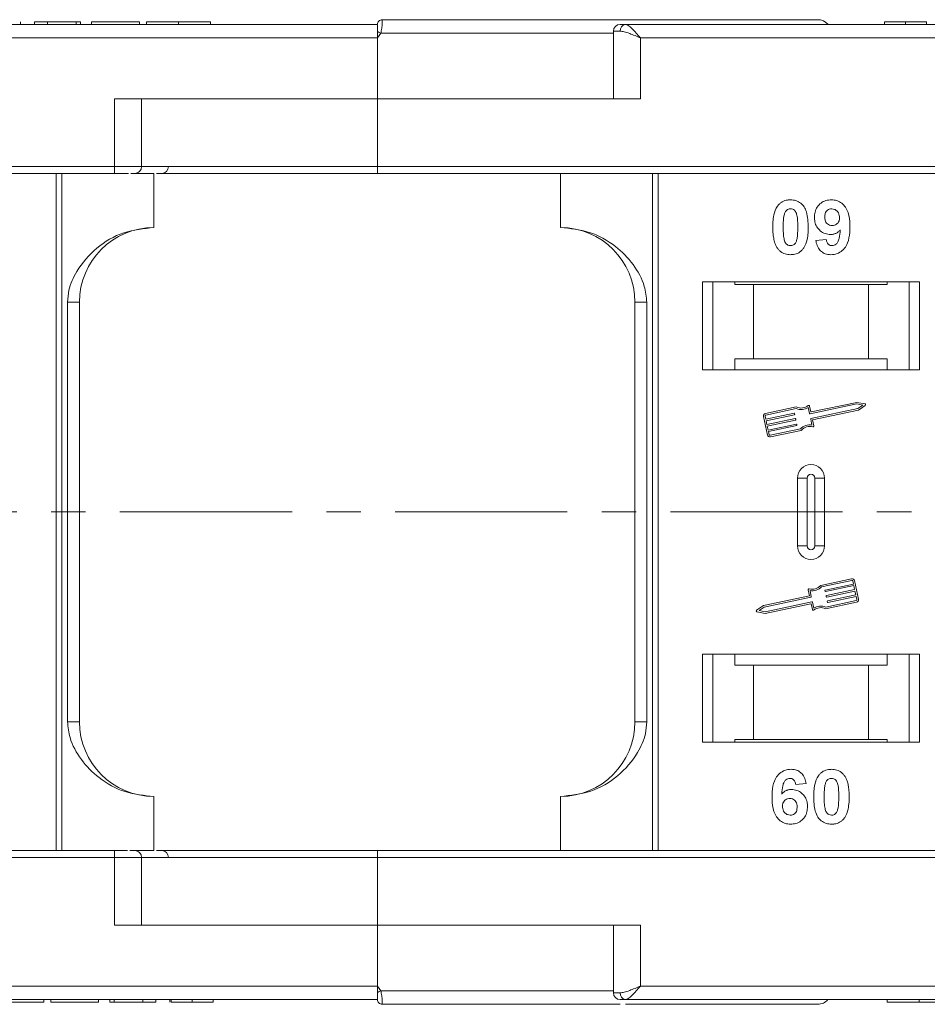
# Model space of a CAD drawing. Header units: millimetres. Extents: x 1678 to 3141, y 466 to 1499.
# Tile 27 of 81: x 2713 to 2780, y 765 to 838. Entities that reach past the tile are written whole.
import ezdxf

# ---------------------------------------------------------------- set-up
doc = ezdxf.new("R2010")
doc.units = ezdxf.units.MM
doc.linetypes.add('CENTERX2', pattern=[20.32, 12.7, -2.54, 2.54, -2.54])

msp = doc.modelspace()

# ---------------------------------------------------------------- linework, layer by layer
at = {"color": 7, "linetype": 'Continuous', "lineweight": 15}
for p, q in [((2739.819, 837.734), (2691.113, 837.734)), ((2713.46, 837.734), (2713.46, 837.934)), ((2714.486, 837.934), (2715.447, 837.934)), ((2714.486, 837.734), (2714.486, 837.934)), ((2715.447, 837.934), (2715.447, 837.734)), ((2715.447, 837.934), (2717.562, 837.934)), ((2717.562, 837.934), (2717.562, 837.734)), ((2717.562, 837.934), (2717.883, 837.934)), ((2717.883, 837.934), (2717.883, 837.734)), ((2718.716, 837.734), (2718.716, 837.934)), ((2718.716, 837.934), (2722.242, 837.934)), ((2722.242, 837.934), (2722.242, 837.734)), ((2722.755, 837.934), (2722.755, 837.734)), ((2725.134, 837.734), (2725.134, 837.934)), ((2727.498, 837.734), (2727.498, 837.934)), ((2739.819, 837.732), (2739.819, 837.734)), ((2740.169, 838.084), (2740.169, 838.084)), ((2806.819, 837.734), (2758.113, 837.734)), ((2777.255, 837.934), (2777.255, 837.734)), ((2778.799, 837.734), (2778.799, 837.934)), ((2780.351, 837.734), (2780.351, 837.934)), ((2740.053, 837.084), (2739.819, 836.734)), ((2757.231, 837.084), (2740.053, 837.084)), ((2757.231, 837.234), (2757.231, 832.234)), ((2757.74, 837.234), (2757.231, 837.234)), ((2692.231, 836.734), (2739.819, 836.734)), ((2739.819, 836.734), (2739.819, 832.234)), ((2759.231, 836.734), (2806.819, 836.734)), ((2759.231, 832.234), (2759.231, 836.734)), ((2720.407, 832.234), (2720.407, 827.234)), ((2739.819, 832.234), (2720.407, 832.234)), ((2722.407, 827.234), (2722.407, 832.234)), ((2739.819, 827.234), (2739.819, 832.234)), ((2739.819, 832.234), (2759.231, 832.234)), ((2720.407, 827.234), (2672.819, 827.234)), ((2672.819, 826.734), (2720.407, 826.734)), ((2716.107, 826.734), (2716.107, 801.734)), ((2716.526, 801.734), (2716.526, 826.734)), ((2720.407, 827.234), (2720.407, 826.734)), ((2722.407, 827.234), (2720.407, 827.234)), ((2721.614, 826.734), (2723.319, 826.734)), ((2739.819, 827.234), (2722.407, 827.234)), ((2723.319, 822.734), (2723.319, 826.734)), ((2787.407, 827.234), (2739.819, 827.234)), ((2739.819, 827.234), (2739.819, 826.734)), ((2739.819, 826.734), (2787.407, 826.734)), ((2753.319, 826.734), (2753.319, 822.734)), ((2760.112, 826.734), (2760.112, 801.734)), ((2760.531, 801.734), (2760.531, 826.734)), ((2772.178, 821.778), (2772.947, 821.862)), ((2779.819, 818.734), (2763.819, 818.734)), ((2763.819, 818.734), (2763.819, 812.234)), ((2764.569, 812.234), (2764.569, 818.734)), ((2766.205, 818.534), (2766.205, 818.734)), ((2777.432, 818.734), (2777.432, 818.534)), ((2779.069, 818.734), (2779.069, 812.234)), ((2779.819, 812.234), (2779.819, 818.734)), ((2766.205, 818.534), (2767.569, 818.534)), ((2767.569, 818.534), (2767.569, 813.034)), ((2776.069, 818.534), (2767.569, 818.534)), ((2776.069, 813.034), (2776.069, 818.534)), ((2776.069, 818.534), (2777.432, 818.534)), ((2716.933, 817.234), (2716.933, 801.734)), ((2717.819, 817.234), (2716.933, 817.234)), ((2717.819, 801.734), (2717.819, 817.234)), ((2758.819, 817.234), (2759.704, 817.234)), ((2758.819, 817.234), (2758.819, 801.734)), ((2759.704, 801.734), (2759.704, 817.234)), ((2767.569, 813.034), (2766.205, 813.034)), ((2766.205, 813.034), (2766.205, 812.234)), ((2776.069, 813.034), (2767.569, 813.034)), ((2777.432, 813.034), (2776.069, 813.034)), ((2777.432, 812.234), (2777.432, 813.034)), ((2763.819, 812.234), (2779.819, 812.234)), ((2770.737, 809.487), (2768.458, 809.005)), ((2770.725, 809.364), (2768.483, 808.891)), ((2771.711, 809.003), (2771.617, 809.447)), ((2771.802, 809.142), (2771.714, 809.557)), ((2775.207, 809.711), (2771.746, 808.98)), ((2771.819, 808.635), (2775.28, 809.366)), ((2775.206, 809.831), (2771.837, 809.119)), ((2771.929, 808.538), (2775.328, 809.256)), ((2775.808, 809.713), (2775.206, 809.831)), ((2775.649, 809.624), (2775.207, 809.711)), ((2775.28, 809.366), (2775.649, 809.624)), ((2775.328, 809.256), (2775.83, 809.607)), ((2768.322, 808.797), (2768.614, 807.418)), ((2768.437, 808.821), (2768.486, 808.591)), ((2768.486, 808.591), (2770.568, 809.031)), ((2770.593, 808.916), (2768.51, 808.476)), ((2768.51, 808.476), (2768.571, 808.189)), ((2768.571, 808.189), (2770.653, 808.629)), ((2770.678, 808.514), (2768.595, 808.074)), ((2770.603, 809.008), (2770.615, 808.951)), ((2770.688, 808.606), (2770.7, 808.549)), ((2771.89, 808.156), (2771.796, 808.6)), ((2772.023, 808.094), (2771.929, 808.538)), ((2768.595, 808.074), (2768.656, 807.787)), ((2768.656, 807.787), (2770.738, 808.227)), ((2770.763, 808.112), (2768.68, 807.672)), ((2768.798, 807.397), (2771.041, 807.871)), ((2768.822, 807.282), (2771.101, 807.763)), ((2770.773, 808.204), (2770.785, 808.147)), ((2768.68, 807.672), (2768.729, 807.442)), ((2770.819, 804.234), (2770.819, 801.734)), ((2770.819, 804.234), (2771.534, 804.234)), ((2771.534, 804.234), (2771.534, 801.734)), ((2772.104, 801.734), (2772.104, 804.234)), ((2772.819, 804.234), (2772.104, 804.234)), ((2772.819, 801.734), (2772.819, 804.234)), ((2716.107, 801.734), (2716.107, 776.734)), ((2716.526, 776.734), (2716.526, 801.734)), ((2716.933, 801.734), (2716.933, 786.234)), ((2717.819, 786.234), (2717.819, 801.734)), ((2758.819, 801.734), (2758.819, 786.234)), ((2759.704, 786.234), (2759.704, 801.734)), ((2760.112, 801.734), (2760.112, 776.734)), ((2760.531, 776.734), (2760.531, 801.734)), ((2770.819, 801.734), (2770.819, 799.234)), ((2771.534, 801.734), (2771.534, 799.234)), ((2772.104, 799.234), (2772.104, 801.734)), ((2772.819, 799.234), (2772.819, 801.734)), ((2771.534, 799.234), (2770.819, 799.234)), ((2772.819, 799.234), (2772.104, 799.234)), ((2774.815, 796.801), (2772.537, 796.319)), ((2774.84, 796.686), (2772.597, 796.212)), ((2772.875, 795.971), (2774.958, 796.411)), ((2774.982, 796.296), (2772.899, 795.856)), ((2774.958, 796.411), (2774.909, 796.64)), ((2775.043, 796.008), (2774.982, 796.296)), ((2775.315, 795.286), (2775.024, 796.665)), ((2771.708, 795.544), (2768.31, 794.826)), ((2771.819, 795.447), (2768.358, 794.716)), ((2771.614, 795.988), (2771.708, 795.544)), ((2771.748, 795.926), (2771.842, 795.482)), ((2772.865, 795.878), (2772.852, 795.936)), ((2772.95, 795.476), (2772.937, 795.534)), ((2772.96, 795.568), (2775.043, 796.008)), ((2775.067, 795.893), (2772.984, 795.453)), ((2773.045, 795.166), (2775.128, 795.606)), ((2775.152, 795.491), (2773.069, 795.051)), ((2775.128, 795.606), (2775.067, 795.893)), ((2775.2, 795.261), (2775.152, 795.491)), ((2768.31, 794.826), (2767.808, 794.475)), ((2768.358, 794.716), (2767.988, 794.458)), ((2768.43, 794.371), (2771.892, 795.103)), ((2768.431, 794.251), (2771.801, 794.963)), ((2771.836, 794.941), (2771.924, 794.525)), ((2771.926, 795.08), (2772.02, 794.636)), ((2772.901, 794.596), (2775.179, 795.077)), ((2772.912, 794.718), (2775.155, 795.192)), ((2773.035, 795.074), (2773.022, 795.131)), ((2767.83, 794.369), (2768.431, 794.251)), ((2767.988, 794.458), (2768.43, 794.371)), ((2779.819, 791.234), (2763.819, 791.234)), ((2763.819, 791.234), (2763.819, 784.734)), ((2764.569, 784.734), (2764.569, 791.234)), ((2766.205, 791.234), (2766.205, 790.434)), ((2777.432, 790.434), (2777.432, 791.234)), ((2779.069, 791.234), (2779.069, 784.734)), ((2779.819, 784.734), (2779.819, 791.234)), ((2766.205, 790.434), (2767.569, 790.434)), ((2767.569, 790.434), (2767.569, 784.934)), ((2767.569, 790.434), (2776.069, 790.434)), ((2776.069, 784.934), (2776.069, 790.434)), ((2776.069, 790.434), (2777.432, 790.434)), ((2716.933, 786.234), (2717.819, 786.234)), ((2758.819, 786.234), (2759.704, 786.234)), ((2763.819, 784.734), (2779.819, 784.734)), ((2767.569, 784.934), (2766.205, 784.934)), ((2766.205, 784.734), (2766.205, 784.934)), ((2767.569, 784.934), (2776.069, 784.934)), ((2777.432, 784.934), (2776.069, 784.934)), ((2777.432, 784.934), (2777.432, 784.734)), ((2771.46, 781.69), (2770.691, 781.606)), ((2723.319, 780.734), (2723.319, 776.734)), ((2753.319, 776.734), (2753.319, 780.734)), ((2720.407, 776.734), (2672.819, 776.734)), ((2720.407, 776.234), (2720.407, 776.734)), ((2721.545, 776.734), (2723.319, 776.734)), ((2739.819, 776.234), (2739.819, 776.734)), ((2787.407, 776.734), (2739.819, 776.734)), ((2672.819, 776.234), (2720.407, 776.234)), ((2720.407, 776.234), (2720.407, 771.234)), ((2720.407, 776.234), (2722.407, 776.234)), ((2722.407, 771.234), (2722.407, 776.234)), ((2722.407, 776.234), (2739.819, 776.234)), ((2739.819, 771.234), (2739.819, 776.234)), ((2739.819, 776.234), (2787.407, 776.234)), ((2720.407, 771.234), (2739.819, 771.234)), ((2759.231, 771.234), (2739.819, 771.234)), ((2739.819, 771.234), (2739.819, 766.734)), ((2757.231, 771.234), (2757.231, 766.234)), ((2759.231, 766.734), (2759.231, 771.234)), ((2739.819, 766.734), (2692.231, 766.734)), ((2739.819, 766.734), (2740.053, 766.384)), ((2740.053, 766.384), (2757.231, 766.384)), ((2806.819, 766.734), (2759.231, 766.734)), ((2691.113, 765.734), (2739.819, 765.734)), ((2715.191, 765.734), (2715.191, 765.534)), ((2715.703, 765.534), (2715.703, 765.734)), ((2715.703, 765.534), (2719.229, 765.534)), ((2719.229, 765.734), (2719.229, 765.534)), ((2720.062, 765.734), (2720.062, 765.534)), ((2720.062, 765.534), (2720.383, 765.534)), ((2720.383, 765.734), (2720.383, 765.534)), ((2720.383, 765.534), (2722.498, 765.534)), ((2722.498, 765.534), (2722.498, 765.734)), ((2722.498, 765.534), (2723.46, 765.534)), ((2723.46, 765.734), (2723.46, 765.534)), ((2724.486, 765.734), (2724.486, 765.534)), ((2724.595, 765.734), (2724.595, 765.534)), ((2726.146, 765.734), (2726.146, 765.534)), ((2727.691, 765.734), (2727.691, 765.534)), ((2757.231, 766.234), (2757.74, 766.234)), ((2758.113, 765.734), (2806.819, 765.734)), ((2777.447, 765.734), (2777.447, 765.534)), ((2779.812, 765.534), (2779.812, 765.734)), ((2740.169, 765.384), (2740.169, 765.384))]:
    msp.add_line(p, q, dxfattribs=at)
at = {"color": 1, "linetype": 'CENTERX2', "lineweight": 13}
msp.add_line((2977.349, 801.734), (2139.266, 801.734), dxfattribs=at)
at = {"color": 7, "linetype": 'Continuous', "lineweight": 15}
for centre, radius, start, end in [((2740.169, 837.734), 0.35, 89.99809, 179.99959), ((2757.731, 837.234), 0.5, 90, 180), ((2758.187, 837.289), 0.451, 99.5202, 187.08135), ((2772.319, 837.084), 1, 41.2946, 90), ((2704.275, 770.157), 75.89, 61.87179, 62.07191), ((2721.907, 827.234), 0.5, 270, 0), ((2723.89, 827.234), 0.5, 270, 0), ((2723.319, 817.234), 5.5, 90, 180), ((2753.319, 817.234), 5.5, 0, 90), ((2771.09, 810.285), 0.99, 248.37041, 302.16635), ((2771.09, 810.285), 0.873, 246.11204, 307.44471), ((2771.657, 809.545), 0.0587, 11.9297, 127.44471), ((2775.796, 809.656), 0.0587, 304.95116, 78.90824), ((2768.495, 808.833), 0.176, 101.9297, 191.9297), ((2768.495, 808.833), 0.0587, 101.9297, 191.9297), ((2770.574, 809.002), 0.0294, 11.9297, 101.9297), ((2770.587, 808.945), 0.0294, 281.9297, 11.9297), ((2770.659, 808.6), 0.0294, 11.9297, 101.9297), ((2770.672, 808.543), 0.0294, 281.9297, 11.9297), ((2771.74, 809.009), 0.0294, 191.9297, 281.9297), ((2771.825, 808.606), 0.0294, 101.9297, 191.9297), ((2771.831, 809.148), 0.0294, 191.9297, 281.9297), ((2770.744, 808.198), 0.0294, 11.9297, 101.9297), ((2770.757, 808.141), 0.0294, 281.9297, 11.9297), ((2771.747, 807.176), 0.99, 81.69305, 135.48899), ((2771.747, 807.176), 0.873, 76.41469, 137.74736), ((2771.966, 808.082), 0.0587, 256.41469, 11.9297), ((2768.786, 807.454), 0.176, 191.9297, 281.9297), ((2768.786, 807.454), 0.0587, 191.9297, 281.9297), ((2771.819, 804.234), 1, 0, 180), ((2771.819, 804.234), 0.285, 0, 180), ((2771.819, 799.234), 1, 180, 0), ((2771.819, 799.234), 0.285, 180, 0), ((2774.852, 796.628), 0.176, 11.9297, 101.9297), ((2771.891, 796.906), 0.873, 256.41469, 317.74736), ((2771.891, 796.906), 0.99, 261.69305, 315.48899), ((2774.852, 796.628), 0.0587, 11.9297, 101.9297), ((2771.672, 796.001), 0.0587, 76.41469, 191.9297), ((2771.813, 795.476), 0.0294, 281.9297, 11.9297), ((2772.881, 795.942), 0.0294, 101.9297, 191.9297), ((2772.893, 795.884), 0.0294, 191.9297, 281.9297), ((2772.966, 795.54), 0.0294, 101.9297, 191.9297), ((2772.978, 795.482), 0.0294, 191.9297, 281.9297), ((2771.807, 794.935), 0.0294, 11.9297, 101.9297), ((2771.898, 795.074), 0.0294, 11.9297, 101.9297), ((2772.547, 793.798), 0.873, 66.11204, 127.44471), ((2772.547, 793.798), 0.99, 68.37041, 122.16635), ((2773.051, 795.137), 0.0294, 101.9297, 191.9297), ((2773.063, 795.08), 0.0294, 191.9297, 281.9297), ((2775.143, 795.249), 0.0587, 281.9297, 11.9297), ((2775.143, 795.249), 0.176, 281.9297, 11.9297), ((2767.841, 794.427), 0.0587, 124.95116, 258.90824), ((2771.981, 794.537), 0.0587, 191.9297, 307.44471), ((2723.319, 786.234), 5.5, 180, 270), ((2753.319, 786.234), 5.5, 270, 0), ((2721.907, 776.234), 0.5, 0, 90), ((2723.89, 776.234), 0.5, 0, 90), ((2704.275, 833.311), 75.89, 297.92809, 298.12821), ((2740.169, 765.734), 0.35, 180.00041, 270.00191), ((2757.731, 766.234), 0.5, 180, 270), ((2758.187, 766.178), 0.451, 172.91869, 260.47981), ((2772.319, 766.384), 1, 270, 319.04573)]:
    msp.add_arc(centre, radius, start, end, dxfattribs=at)
for points, knots in [([(2725.134, 837.934), (2725, 837.934), (2724.596, 837.934), (2723.936, 837.934), (2723.315, 837.934), (2722.889, 837.934), (2722.764, 837.934), (2722.756, 837.934), (2722.755, 837.934)], [0, 0, 0, 0, 0.102171, 0.30922, 0.51365, 0.692275, 0.932413, 1, 1, 1, 1]), ([(2727.498, 837.934), (2727.495, 837.934), (2727.484, 837.934), (2727.343, 837.934), (2726.951, 837.934), (2726.377, 837.934), (2725.737, 837.934), (2725.316, 837.934), (2725.134, 837.934)], [0, 0, 0, 0, 0.101888, 0.307343, 0.492963, 0.678647, 0.860791, 1, 1, 1, 1]), ([(2739.819, 837.208), (2739.819, 837.301), (2739.819, 837.486), (2739.819, 837.648), (2739.819, 837.678), (2739.819, 837.687)], [0, 0, 0, 0, 0.412717, 0.825452, 1, 1, 1, 1]), ([(2740.169, 838.084), (2740.169, 838.077), (2740.17, 838.063), (2740.169, 837.961), (2740.167, 837.815), (2740.155, 837.631), (2740.136, 837.449), (2740.106, 837.262), (2740.07, 837.14), (2740.053, 837.084)], [0, 0, 0, 0, 0.171846, 0.312445, 0.499101, 0.629839, 0.757504, 0.889024, 1, 1, 1, 1]), ([(2772.319, 838.084), (2772.273, 838.084), (2772.179, 838.084), (2771.408, 838.084), (2770.242, 838.084), (2768.771, 838.084), (2767.123, 838.084), (2765.183, 838.084), (2762.227, 838.084), (2758.793, 838.084), (2755.016, 838.084), (2751.78, 838.084), (2748.136, 838.084), (2744.147, 838.084), (2741.482, 838.084), (2740.169, 838.084)], [0, 0, 0, 0, 0.077726, 0.157824, 0.240135, 0.304454, 0.368763, 0.43443, 0.500087, 0.631237, 0.695556, 0.759865, 0.842185, 0.922281, 1, 1, 1, 1]), ([(2758.113, 837.734), (2758.18, 837.717), (2758.324, 837.681), (2758.603, 837.431), (2758.913, 837.101), (2759.124, 836.857), (2759.231, 836.734)], [0, 0, 0, 0, 0.234359, 0.498216, 0.748481, 1, 1, 1, 1]), ([(2778.799, 837.934), (2778.665, 837.934), (2778.361, 837.934), (2777.91, 837.934), (2777.551, 837.934), (2777.296, 837.934), (2777.271, 837.934), (2777.255, 837.934)], [0, 0, 0, 0, 0.155292, 0.353145, 0.543243, 0.704067, 1, 1, 1, 1]), ([(2780.351, 837.934), (2780.297, 837.934), (2780.189, 837.934), (2779.885, 837.934), (2779.42, 837.934), (2779.033, 837.934), (2778.799, 837.934)], [0, 0, 0, 0, 0.20646, 0.413515, 0.645211, 1, 1, 1, 1]), ([(2759.231, 836.734), (2758.961, 836.85), (2758.543, 837.031), (2758.044, 837.202), (2757.835, 837.224), (2757.74, 837.234)], [0, 0, 0, 0, 0.4984129, 0.772928, 1, 1, 1, 1]), ([(2720.407, 826.734), (2720.55, 826.734), (2720.843, 826.734), (2721.205, 826.734), (2721.375, 826.734), (2721.439, 826.734)], [0, 0, 0, 0, 0.374816, 0.766497, 1, 1, 1, 1]), ([(2723.494, 826.734), (2723.873, 826.734), (2725.204, 826.734), (2727.942, 826.734), (2731.666, 826.734), (2735.753, 826.734), (2738.478, 826.734), (2739.819, 826.734)], [0, 0, 0, 0, 0.077563, 0.272588, 0.52202, 0.764659, 1, 1, 1, 1]), ([(2769.394, 824.379), (2769.439, 824.429), (2769.529, 824.531), (2769.698, 824.647), (2769.886, 824.73), (2770.055, 824.768), (2770.197, 824.783), (2770.27, 824.784), (2770.306, 824.785)], [0, 0, 0, 0, 0.193776, 0.3936, 0.587864, 0.788908, 0.894169, 1, 1, 1, 1]), ([(2770.306, 824.785), (2770.441, 824.775), (2770.713, 824.755), (2771.066, 824.556), (2771.337, 824.263), (2771.589, 823.662), (2771.603, 823.139), (2771.614, 822.753)], [0, 0, 0, 0, 0.147566, 0.296688, 0.431278, 0.580404, 1, 1, 1, 1]), ([(2772.075, 823.481), (2772.083, 823.615), (2772.098, 823.885), (2772.266, 824.265), (2772.545, 824.561), (2772.916, 824.755), (2773.191, 824.775), (2773.333, 824.785)], [0, 0, 0, 0, 0.197927, 0.397728, 0.597413, 0.790584, 1, 1, 1, 1]), ([(2773.333, 824.785), (2773.469, 824.775), (2773.74, 824.753), (2774.101, 824.551), (2774.392, 824.246), (2774.632, 823.711), (2774.686, 823.202), (2774.69, 822.847), (2774.691, 822.788)], [0, 0, 0, 0, 0.148288, 0.297745, 0.443713, 0.607791, 0.934708, 1, 1, 1, 1]), ([(2768.998, 822.761), (2769.001, 822.895), (2769.006, 823.198), (2769.078, 823.727), (2769.218, 824.149), (2769.377, 824.356), (2769.394, 824.379)], [0, 0, 0, 0, 0.236731, 0.537555, 0.949668, 1, 1, 1, 1]), ([(2769.768, 822.761), (2769.768, 822.828), (2769.769, 822.961), (2769.775, 823.142), (2769.785, 823.303), (2769.799, 823.445), (2769.818, 823.587), (2769.841, 823.679), (2769.853, 823.726)], [0, 0, 0, 0, 0.205942, 0.411959, 0.558149, 0.704502, 0.851801, 1, 1, 1, 1]), ([(2769.853, 823.726), (2769.877, 823.795), (2769.915, 823.907), (2770.023, 824.033), (2770.147, 824.099), (2770.246, 824.116), (2770.3, 824.118), (2770.306, 824.119)], [0, 0, 0, 0, 0.334804, 0.542561, 0.750382, 0.970721, 1, 1, 1, 1]), ([(2770.306, 824.119), (2770.363, 824.113), (2770.465, 824.103), (2770.597, 824.027), (2770.71, 823.879), (2770.806, 823.604), (2770.84, 823.212), (2770.843, 822.912), (2770.844, 822.761)], [0, 0, 0, 0, 0.1046136, 0.1888141, 0.2735119, 0.444127, 0.7194809, 1, 1, 1, 1]), ([(2772.844, 823.52), (2772.849, 823.607), (2772.855, 823.745), (2772.93, 823.924), (2773.039, 824.031), (2773.182, 824.105), (2773.289, 824.114), (2773.348, 824.119)], [0, 0, 0, 0, 0.29132, 0.465539, 0.641632, 0.798664, 1, 1, 1, 1]), ([(2773.348, 824.119), (2773.416, 824.111), (2773.553, 824.097), (2773.727, 823.98), (2773.856, 823.822), (2773.913, 823.639), (2773.919, 823.519), (2773.921, 823.463)], [0, 0, 0, 0, 0.207955, 0.420406, 0.62732, 0.827707, 1, 1, 1, 1]), ([(2773.257, 822.221), (2773.122, 822.233), (2772.849, 822.258), (2772.498, 822.475), (2772.231, 822.78), (2772.093, 823.135), (2772.081, 823.376), (2772.075, 823.481)], [0, 0, 0, 0, 0.2101886, 0.4217733, 0.6236035, 0.8370344, 1, 1, 1, 1]), ([(2773.387, 822.888), (2773.319, 822.894), (2773.194, 822.905), (2773.03, 822.998), (2772.919, 823.13), (2772.854, 823.31), (2772.848, 823.442), (2772.844, 823.52)], [0, 0, 0, 0, 0.213937, 0.398075, 0.583091, 0.751666, 1, 1, 1, 1]), ([(2773.921, 823.463), (2773.917, 823.384), (2773.909, 823.251), (2773.823, 823.082), (2773.702, 822.972), (2773.553, 822.899), (2773.442, 822.891), (2773.387, 822.888)], [0, 0, 0, 0, 0.267394, 0.447214, 0.627122, 0.813065, 1, 1, 1, 1]), ([(2723.319, 822.734), (2722.559, 822.658), (2721.039, 822.505), (2719.017, 821.315), (2717.685, 819.764), (2717.025, 818.32), (2716.958, 817.528), (2716.933, 817.234)], [0, 0, 0, 0, 0.249096, 0.498243, 0.745205, 0.90541, 1, 1, 1, 1]), ([(2759.704, 817.234), (2759.661, 817.625), (2759.549, 818.623), (2758.726, 820.077), (2757.356, 821.49), (2755.491, 822.527), (2754.04, 822.665), (2753.319, 822.734)], [0, 0, 0, 0, 0.125713, 0.321276, 0.524466, 0.763484, 1, 1, 1, 1]), ([(2769.391, 821.145), (2769.352, 821.199), (2769.272, 821.309), (2769.164, 821.546), (2769.074, 821.853), (2769.024, 822.19), (2769.002, 822.494), (2768.999, 822.672), (2768.998, 822.761)], [0, 0, 0, 0, 0.1184406, 0.2393457, 0.4595932, 0.6849248, 0.8422399, 1, 1, 1, 1]), ([(2770.306, 821.401), (2770.238, 821.409), (2770.128, 821.422), (2769.999, 821.51), (2769.895, 821.663), (2769.802, 821.937), (2769.774, 822.327), (2769.77, 822.616), (2769.768, 822.761)], [0, 0, 0, 0, 0.12537, 0.20229, 0.279179, 0.464758, 0.730582, 1, 1, 1, 1]), ([(2770.844, 822.761), (2770.844, 822.694), (2770.843, 822.561), (2770.837, 822.38), (2770.827, 822.219), (2770.813, 822.076), (2770.795, 821.933), (2770.771, 821.84), (2770.759, 821.793)], [0, 0, 0, 0, 0.20527, 0.410616, 0.55715, 0.703844, 0.851471, 1, 1, 1, 1]), ([(2771.614, 822.753), (2771.611, 822.62), (2771.606, 822.316), (2771.536, 821.798), (2771.397, 821.378), (2771.241, 821.17), (2771.218, 821.14)], [0, 0, 0, 0, 0.237281, 0.538591, 0.932677, 1, 1, 1, 1]), ([(2773.98, 822.556), (2773.934, 822.507), (2773.84, 822.408), (2773.693, 822.32), (2773.566, 822.268), (2773.467, 822.24), (2773.364, 822.225), (2773.293, 822.222), (2773.257, 822.221)], [0, 0, 0, 0, 0.2434912, 0.4962659, 0.6182099, 0.7417038, 0.8701584, 1, 1, 1, 1]), ([(2774.691, 822.788), (2774.688, 822.654), (2774.679, 822.253), (2774.588, 821.697), (2774.31, 821.189), (2773.963, 820.886), (2773.594, 820.748), (2773.36, 820.738), (2773.276, 820.734)], [0, 0, 0, 0, 0.142337, 0.429127, 0.589943, 0.751205, 0.909895, 1, 1, 1, 1]), ([(2773.374, 821.401), (2773.428, 821.406), (2773.536, 821.417), (2773.688, 821.516), (2773.829, 821.686), (2773.939, 822.048), (2773.963, 822.349), (2773.98, 822.556)], [0, 0, 0, 0, 0.112015, 0.224355, 0.367768, 0.565827, 1, 1, 1, 1]), ([(2770.759, 821.793), (2770.735, 821.724), (2770.697, 821.613), (2770.59, 821.487), (2770.468, 821.421), (2770.369, 821.403), (2770.314, 821.401), (2770.306, 821.401)], [0, 0, 0, 0, 0.333678, 0.540413, 0.747264, 0.961209, 1, 1, 1, 1]), ([(2773.276, 820.734), (2773.14, 820.745), (2772.894, 820.765), (2772.58, 820.947), (2772.338, 821.227), (2772.223, 821.525), (2772.188, 821.724), (2772.178, 821.778)], [0, 0, 0, 0, 0.242788, 0.438865, 0.634801, 0.900936, 1, 1, 1, 1]), ([(2772.947, 821.862), (2772.96, 821.782), (2772.981, 821.659), (2773.071, 821.515), (2773.176, 821.438), (2773.282, 821.405), (2773.349, 821.402), (2773.374, 821.401)], [0, 0, 0, 0, 0.344714, 0.529059, 0.714209, 0.892196, 1, 1, 1, 1]), ([(2770.306, 820.734), (2770.239, 820.736), (2770.104, 820.741), (2769.906, 820.784), (2769.716, 820.862), (2769.571, 820.961), (2769.464, 821.059), (2769.416, 821.116), (2769.391, 821.145)], [0, 0, 0, 0, 0.192635, 0.388697, 0.582015, 0.783044, 0.890959, 1, 1, 1, 1]), ([(2771.218, 821.14), (2771.174, 821.09), (2771.083, 820.988), (2770.915, 820.872), (2770.726, 820.789), (2770.556, 820.751), (2770.415, 820.736), (2770.342, 820.735), (2770.306, 820.734)], [0, 0, 0, 0, 0.193769, 0.393564, 0.587886, 0.789131, 0.894283, 1, 1, 1, 1]), ([(2716.933, 786.234), (2716.977, 785.843), (2717.088, 784.845), (2717.912, 783.39), (2719.282, 781.978), (2721.147, 780.941), (2722.597, 780.803), (2723.319, 780.734)], [0, 0, 0, 0, 0.125713, 0.321276, 0.524466, 0.763484, 1, 1, 1, 1]), ([(2753.319, 780.734), (2754.079, 780.81), (2755.599, 780.963), (2757.621, 782.153), (2758.953, 783.703), (2759.613, 785.148), (2759.68, 785.94), (2759.704, 786.234)], [0, 0, 0, 0, 0.2490962, 0.4982428, 0.745205, 0.90541, 1, 1, 1, 1]), ([(2768.947, 780.68), (2768.95, 780.813), (2768.959, 781.215), (2769.049, 781.771), (2769.328, 782.279), (2769.674, 782.582), (2770.044, 782.72), (2770.278, 782.73), (2770.362, 782.734)], [0, 0, 0, 0, 0.142337, 0.429127, 0.589943, 0.751205, 0.909895, 1, 1, 1, 1]), ([(2770.362, 782.734), (2770.498, 782.723), (2770.744, 782.704), (2771.057, 782.52), (2771.298, 782.243), (2771.413, 781.946), (2771.449, 781.747), (2771.46, 781.69)], [0, 0, 0, 0, 0.2426908, 0.4390024, 0.635006, 0.8950587, 1, 1, 1, 1]), ([(2772.024, 780.715), (2772.026, 780.848), (2772.031, 781.151), (2772.104, 781.679), (2772.245, 782.099), (2772.402, 782.305), (2772.42, 782.328)], [0, 0, 0, 0, 0.237381, 0.538918, 0.949082, 1, 1, 1, 1]), ([(2772.42, 782.328), (2772.464, 782.378), (2772.554, 782.48), (2772.723, 782.595), (2772.912, 782.678), (2773.081, 782.716), (2773.222, 782.731), (2773.295, 782.733), (2773.332, 782.734)], [0, 0, 0, 0, 0.193776, 0.3936, 0.587864, 0.788908, 0.894169, 1, 1, 1, 1]), ([(2773.332, 782.734), (2773.398, 782.732), (2773.533, 782.727), (2773.731, 782.683), (2773.922, 782.606), (2774.066, 782.507), (2774.173, 782.409), (2774.222, 782.352), (2774.247, 782.323)], [0, 0, 0, 0, 0.192627, 0.388684, 0.582013, 0.783201, 0.891038, 1, 1, 1, 1]), ([(2774.247, 782.323), (2774.286, 782.269), (2774.365, 782.159), (2774.471, 781.927), (2774.561, 781.632), (2774.611, 781.301), (2774.636, 780.991), (2774.638, 780.802), (2774.639, 780.707)], [0, 0, 0, 0, 0.118432, 0.239329, 0.449434, 0.664178, 0.83182, 1, 1, 1, 1]), ([(2770.264, 782.067), (2770.21, 782.062), (2770.101, 782.051), (2769.949, 781.951), (2769.807, 781.779), (2769.699, 781.417), (2769.674, 781.117), (2769.658, 780.912)], [0, 0, 0, 0, 0.112049, 0.22438, 0.370115, 0.570276, 1, 1, 1, 1]), ([(2770.691, 781.606), (2770.678, 781.683), (2770.659, 781.805), (2770.568, 781.95), (2770.463, 782.03), (2770.355, 782.063), (2770.289, 782.066), (2770.264, 782.067)], [0, 0, 0, 0, 0.33384, 0.524547, 0.716372, 0.891824, 1, 1, 1, 1]), ([(2772.793, 780.707), (2772.794, 780.773), (2772.795, 780.907), (2772.8, 781.088), (2772.811, 781.249), (2772.825, 781.392), (2772.843, 781.535), (2772.867, 781.628), (2772.879, 781.675)], [0, 0, 0, 0, 0.20527, 0.410616, 0.557148, 0.703844, 0.851475, 1, 1, 1, 1]), ([(2772.879, 781.675), (2772.902, 781.744), (2772.941, 781.856), (2773.049, 781.982), (2773.172, 782.048), (2773.271, 782.065), (2773.325, 782.067), (2773.332, 782.067)], [0, 0, 0, 0, 0.334804, 0.542561, 0.750382, 0.970721, 1, 1, 1, 1]), ([(2773.332, 782.067), (2773.389, 782.061), (2773.49, 782.051), (2773.619, 781.977), (2773.729, 781.836), (2773.829, 781.565), (2773.865, 781.169), (2773.868, 780.862), (2773.87, 780.707)], [0, 0, 0, 0, 0.1056461, 0.1862213, 0.267042, 0.4315406, 0.7127076, 1, 1, 1, 1]), ([(2769.658, 780.912), (2769.704, 780.96), (2769.799, 781.058), (2769.944, 781.15), (2770.071, 781.199), (2770.17, 781.227), (2770.274, 781.243), (2770.345, 781.246), (2770.381, 781.247)], [0, 0, 0, 0, 0.243654, 0.49576, 0.617892, 0.741503, 0.870025, 1, 1, 1, 1]), ([(2770.381, 781.247), (2770.516, 781.234), (2770.789, 781.21), (2771.137, 780.994), (2771.403, 780.692), (2771.544, 780.339), (2771.557, 780.096), (2771.562, 779.987)], [0, 0, 0, 0, 0.210216, 0.421975, 0.620016, 0.831037, 1, 1, 1, 1]), ([(2770.304, 778.683), (2770.169, 778.693), (2769.898, 778.715), (2769.538, 778.916), (2769.246, 779.221), (2769.006, 779.757), (2768.951, 780.267), (2768.948, 780.622), (2768.947, 780.68)], [0, 0, 0, 0, 0.148269, 0.297647, 0.442421, 0.607851, 0.935658, 1, 1, 1, 1]), ([(2769.716, 780.005), (2769.721, 780.087), (2769.729, 780.223), (2769.82, 780.393), (2769.943, 780.501), (2770.091, 780.57), (2770.199, 780.577), (2770.251, 780.58)], [0, 0, 0, 0, 0.276721, 0.45687, 0.637007, 0.824068, 1, 1, 1, 1]), ([(2770.251, 780.58), (2770.318, 780.575), (2770.444, 780.565), (2770.604, 780.47), (2770.723, 780.335), (2770.785, 780.151), (2770.79, 780.018), (2770.793, 779.948)], [0, 0, 0, 0, 0.213757, 0.394944, 0.576585, 0.777311, 1, 1, 1, 1]), ([(2773.332, 778.683), (2773.196, 778.693), (2772.925, 778.713), (2772.571, 778.911), (2772.283, 779.225), (2772.049, 779.836), (2772.034, 780.356), (2772.024, 780.715)], [0, 0, 0, 0, 0.147528, 0.296569, 0.43214, 0.608737, 1, 1, 1, 1]), ([(2773.332, 779.349), (2773.264, 779.357), (2773.154, 779.37), (2773.025, 779.457), (2772.922, 779.607), (2772.829, 779.879), (2772.799, 780.269), (2772.795, 780.56), (2772.793, 780.707)], [0, 0, 0, 0, 0.125351, 0.202197, 0.279182, 0.459742, 0.727968, 1, 1, 1, 1]), ([(2773.87, 780.707), (2773.87, 780.64), (2773.869, 780.507), (2773.863, 780.326), (2773.853, 780.165), (2773.839, 780.023), (2773.82, 779.881), (2773.796, 779.788), (2773.784, 779.742)], [0, 0, 0, 0, 0.205942, 0.411959, 0.558149, 0.704502, 0.851801, 1, 1, 1, 1]), ([(2774.639, 780.707), (2774.637, 780.573), (2774.632, 780.27), (2774.561, 779.75), (2774.424, 779.327), (2774.266, 779.119), (2774.244, 779.089)], [0, 0, 0, 0, 0.236629, 0.537361, 0.932986, 1, 1, 1, 1]), ([(2770.289, 779.349), (2770.221, 779.356), (2770.085, 779.371), (2769.909, 779.488), (2769.783, 779.645), (2769.725, 779.827), (2769.719, 779.947), (2769.716, 780.005)], [0, 0, 0, 0, 0.207905, 0.419981, 0.630626, 0.821735, 1, 1, 1, 1]), ([(2770.793, 779.948), (2770.789, 779.862), (2770.783, 779.724), (2770.71, 779.545), (2770.599, 779.436), (2770.455, 779.362), (2770.348, 779.354), (2770.289, 779.349)], [0, 0, 0, 0, 0.2886974, 0.4635526, 0.6399417, 0.8018084, 1, 1, 1, 1]), ([(2771.562, 779.987), (2771.555, 779.853), (2771.539, 779.583), (2771.373, 779.201), (2771.088, 778.902), (2770.715, 778.711), (2770.441, 778.692), (2770.304, 778.683)], [0, 0, 0, 0, 0.197831, 0.3973, 0.59891, 0.798741, 1, 1, 1, 1]), ([(2773.784, 779.742), (2773.761, 779.673), (2773.723, 779.561), (2773.616, 779.436), (2773.494, 779.37), (2773.395, 779.352), (2773.34, 779.35), (2773.332, 779.349)], [0, 0, 0, 0, 0.333678, 0.540413, 0.747264, 0.961209, 1, 1, 1, 1]), ([(2774.244, 779.089), (2774.199, 779.039), (2774.109, 778.937), (2773.94, 778.821), (2773.751, 778.738), (2773.582, 778.7), (2773.441, 778.685), (2773.368, 778.683), (2773.332, 778.683)], [0, 0, 0, 0, 0.193769, 0.393564, 0.587886, 0.789131, 0.894283, 1, 1, 1, 1]), ([(2721.37, 776.734), (2721.328, 776.734), (2721.179, 776.734), (2720.842, 776.734), (2720.55, 776.734), (2720.407, 776.734)], [0, 0, 0, 0, 0.165898, 0.592125, 1, 1, 1, 1]), ([(2739.819, 776.734), (2738.478, 776.734), (2735.754, 776.734), (2731.667, 776.734), (2727.942, 776.734), (2725.205, 776.734), (2723.873, 776.734), (2723.494, 776.734)], [0, 0, 0, 0, 0.235327, 0.477952, 0.727411, 0.922405, 1, 1, 1, 1]), ([(2739.819, 765.734), (2739.819, 765.745), (2739.819, 765.767), (2739.819, 765.94), (2739.819, 766.125), (2739.819, 766.241), (2739.819, 766.259)], [0, 0, 0, 0, 0.313357, 0.626713, 0.94007, 1, 1, 1, 1]), ([(2740.053, 766.384), (2740.07, 766.327), (2740.107, 766.204), (2740.136, 766.018), (2740.155, 765.836), (2740.167, 765.653), (2740.169, 765.507), (2740.17, 765.405), (2740.169, 765.391), (2740.169, 765.384)], [0, 0, 0, 0, 0.1119973, 0.2448439, 0.3691679, 0.5008987, 0.6875333, 0.8281382, 1, 1, 1, 1]), ([(2757.74, 766.234), (2757.835, 766.244), (2758.044, 766.265), (2758.543, 766.437), (2758.961, 766.618), (2759.231, 766.734)], [0, 0, 0, 0, 0.227063, 0.501587, 1, 1, 1, 1]), ([(2759.231, 766.734), (2759.124, 766.611), (2758.913, 766.366), (2758.603, 766.037), (2758.324, 765.786), (2758.18, 765.751), (2758.113, 765.734)], [0, 0, 0, 0, 0.2515188, 0.5017844, 0.7656323, 1, 1, 1, 1]), ([(2712.812, 765.534), (2712.945, 765.534), (2713.349, 765.534), (2714.009, 765.534), (2714.631, 765.534), (2715.056, 765.534), (2715.181, 765.534), (2715.189, 765.534), (2715.191, 765.534)], [0, 0, 0, 0, 0.102171, 0.30922, 0.51365, 0.692275, 0.932413, 1, 1, 1, 1]), ([(2724.595, 765.534), (2724.649, 765.534), (2724.757, 765.534), (2725.061, 765.534), (2725.526, 765.534), (2725.912, 765.534), (2726.146, 765.534)], [0, 0, 0, 0, 0.20646, 0.413515, 0.645211, 1, 1, 1, 1]), ([(2726.146, 765.534), (2726.28, 765.534), (2726.584, 765.534), (2727.036, 765.534), (2727.395, 765.534), (2727.649, 765.534), (2727.674, 765.534), (2727.691, 765.534)], [0, 0, 0, 0, 0.155292, 0.353145, 0.543243, 0.704067, 1, 1, 1, 1]), ([(2777.447, 765.534), (2777.451, 765.534), (2777.461, 765.534), (2777.603, 765.534), (2777.994, 765.534), (2778.568, 765.534), (2779.208, 765.534), (2779.629, 765.534), (2779.812, 765.534)], [0, 0, 0, 0, 0.101888, 0.307343, 0.492963, 0.678647, 0.860791, 1, 1, 1, 1]), ([(2779.812, 765.534), (2779.945, 765.534), (2780.349, 765.534), (2781.009, 765.534), (2781.631, 765.534), (2782.056, 765.534), (2782.181, 765.534), (2782.189, 765.534), (2782.191, 765.534)], [0, 0, 0, 0, 0.102171, 0.30922, 0.51365, 0.692275, 0.932413, 1, 1, 1, 1]), ([(2740.169, 765.384), (2741.482, 765.384), (2744.147, 765.384), (2748.138, 765.384), (2751.777, 765.384), (2755.002, 765.384), (2756.826, 765.384), (2757.728, 765.384)], [0, 0, 0, 0, 0.211609, 0.429687, 0.653785, 0.828898, 1, 1, 1, 1]), ([(2758.115, 765.384), (2758.911, 765.384), (2760.612, 765.384), (2763.775, 765.384), (2766.57, 765.384), (2768.771, 765.384), (2770.243, 765.384), (2771.409, 765.384), (2772.179, 765.384), (2772.273, 765.384), (2772.319, 765.384)], [0, 0, 0, 0, 0.09261, 0.197948, 0.408363, 0.511556, 0.614731, 0.746805, 0.875312, 1, 1, 1, 1])]:
    msp.add_open_spline(points, degree=3, knots=knots, dxfattribs=at)
for points in [[(2757.731, 837.734), (2757.748, 837.734), (2757.783, 837.734), (2758.003, 837.734), (2758.113, 837.734)], [(2739.819, 836.734), (2739.819, 836.817), (2739.819, 836.982), (2739.819, 837.133), (2739.819, 837.208)], [(2739.819, 766.259), (2739.819, 766.335), (2739.819, 766.485), (2739.819, 766.651), (2739.819, 766.734)], [(2758.113, 765.734), (2758.003, 765.734), (2757.783, 765.734), (2757.748, 765.734), (2757.731, 765.734)]]:
    msp.add_open_spline(points, degree=3, dxfattribs=at)

doc.saveas('drawing.dxf')
